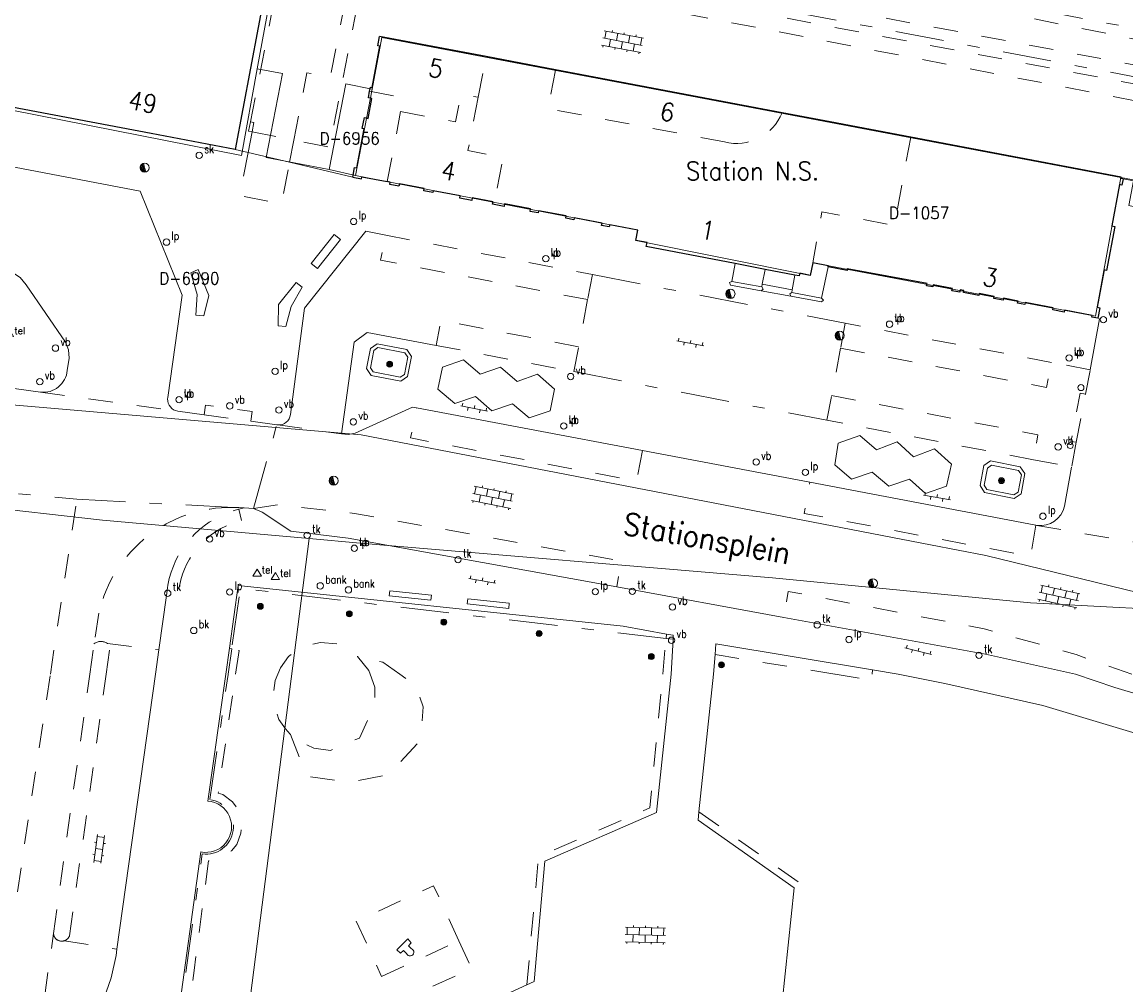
# Model space of a CAD drawing. Header units: metres. Extents: x 132072 to 132715, y 517419 to 517799.
# Tile 17 of 33: x 132429 to 132520, y 517474 to 517554. Entities that reach past the tile are written whole.
import ezdxf
from ezdxf.enums import TextEntityAlignment as Align
from ezdxf.lldxf.tags import DXFTag

# ---------------------------------------------------------------- set-up
doc = ezdxf.new("R2010")
doc.units = ezdxf.units.M
doc.linetypes.add('NLCS-HIDDEN', pattern=[4, 2, -2])
doc.linetypes.add('XX-HART', pattern=[13, 4, -2, 1, -2, 4])
for name, color, linetype, lineweight in [('GBKN ABRI', 252, 'CONTINUOUS', 13), ('GBKN AS SPOOR', 252, 'XX-HART', 13), ('GBKN FUNCTIE AANDUIDING', 252, 'CONTINUOUS', 13), ('GBKN HEK', 252, 'XX-HART', 13), ('GBKN HOOFDGEBOUW', 250, 'CONTINUOUS', 25), ('GBKN HUISNUMMER', 252, 'CONTINUOUS', 13), ('GBKN HUISNUMMER BEGANE GROND GEEN BGT', 252, 'CONTINUOUS', 13), ('GBKN KANT FUNCTIEVERSCHIL WEG', 252, 'NLCS-HIDDEN', 13), ('GBKN KANT GESLOTEN VERHARDING EIGEN TERREIN', 252, 'CONTINUOUS', 13), ('GBKN KANT OP  OF INRIT', 252, 'NLCS-HIDDEN', 13), ('GBKN KANT OPEN VERHARDING', 252, 'CONTINUOUS', 13), ('GBKN KANT OPEN VERHARDING WEG', 252, 'NLCS-HIDDEN', 13), ('GBKN KANT VERHARDING OVERIG', 252, 'CONTINUOUS', 13), ('GBKN KANT WEGVAK FUNCTIEVERSCHIL', 252, 'NLCS-HIDDEN', 13), ('GBKN KANT WEGVAK HULPLIJN', 252, 'XX-HART', 13), ('GBKN KANT WEGVAK OPEN VERHARDING', 252, 'CONTINUOUS', 13), ('GBKN KUNSTWERK', 252, 'NLCS-HIDDEN', 13), ('GBKN KUNSTWERK DROOG', 252, 'CONTINUOUS', 13), ('GBKN KUNSTWERK INWENDIGE LIJN', 252, 'CONTINUOUS', 13), ('GBKN LUIFEL', 252, 'NLCS-HIDDEN', 13), ('GBKN SPOORRAIL', 252, 'NLCS-HIDDEN', 13), ('GBKN STRAATNAAM', 252, 'CONTINUOUS', 13), ('GBKN VERHARDINGSSYMBOOL', 252, 'CONTINUOUS', 13), ('GBKN VLAKAFSLUITING BEHEER GROEN', 252, 'NLCS-HIDDEN', 13), ('GBKN VLAKAFSLUITING BEHEER WEGEN', 252, 'NLCS-HIDDEN', 13), ('GRENS MAAIVELD', 252, 'NLCS-HIDDEN', 13), ('KADASTER PERCEELNUMMER', 252, 'CONTINUOUS', 13), ('KADASTER PERCEELSGRENS', 252, 'KG-KADASTRAAL', 13), ('THEMA BOOM', 252, 'CONTINUOUS', 13), ('THEMA BRANDKRAAN', 252, 'CONTINUOUS', 13), ('THEMA LICHTMAST', 252, 'CONTINUOUS', 13), ('THEMA RIOOL', 252, 'CONTINUOUS', 13), ('THEMA STRAATMEUBILAIR', 252, 'CONTINUOUS', 13), ('THEMA TEKST BOOMDIAMETER', 252, 'CONTINUOUS', 13), ('WOZ TUSSENMUUR VERDIEPING0', 252, 'NLCS-HIDDEN', 13), ('X-XX-AL-REFERENTIE-G', 7, 'CONTINUOUS', 18)]:
    doc.layers.add(name, color=color, linetype=linetype, lineweight=lineweight)
doc.styles.add('Style-STANDARD', font='STANDARD.shx')
tags = doc.linetypes.add('KG-KADASTRAAL', pattern='A,5.5,-2,["K",Standard,S=1.8,R=0,X=0,Y=-0.9],-2,5.5,-2,[5,NLCS.SHX,S=0.75,R=0,X=0,Y=0],-2', length=19).pattern_tags.tags
tags[6] = DXFTag(74, 10)

# ---------------------------------------------------------------- blocks, each defined once
blk = doc.blocks.new('OV6')
at = {"layer": 'GBKN VERHARDINGSSYMBOOL'}
for p, q in [((0, 0), (0.045, 0)), ((0.0025, 0), (0.0025, 0.005)), ((0.0225, 0), (0.0225, 0.005)), ((0.0325, 0), (0.0325, -0.005)), ((0.0425, 0), (0.0425, 0.005)), ((0.0125, 0), (0.0125, -0.005))]:
    blk.add_line(p, q, dxfattribs=at)
blk = doc.blocks.new('OV4')
at = {"layer": 'GBKN VERHARDINGSSYMBOOL'}
for p, q in [((0, 0.012), (0.066, 0.012)), ((0, 0), (0.066, 0)), ((0.003, 0.012), (0.003, 0)), ((0.013, 0.015), (0.013, 0.012)), ((0.013, 0), (0.013, -0.012)), ((0.023, 0.012), (0.023, 0)), ((0.033, 0.015), (0.033, 0.012)), ((0.033, 0), (0.033, -0.012)), ((0.043, 0.012), (0.043, 0)), ((0.053, 0.015), (0.053, 0.012)), ((0.053, 0), (0.053, -0.012)), ((0.063, 0.012), (0.063, 0)), ((0, -0.012), (0.066, -0.012)), ((0.003, -0.012), (0.003, -0.015)), ((0.023, -0.012), (0.023, -0.015)), ((0.043, -0.012), (0.043, -0.015)), ((0.063, -0.012), (0.063, -0.015))]:
    blk.add_line(p, q, dxfattribs=at)
blk = doc.blocks.new('OV2')
at = {"layer": 'GBKN VERHARDINGSSYMBOOL'}
for p, q in [((0.0031, -0.023), (0.0031, 0.023)), ((0.0031, 0.02), (0.0151, 0.02)), ((0.0151, -0.023), (0.0151, 0.023)), ((0.0001, 0.01), (0.0031, 0.01)), ((0.0031, 0), (0.0151, 0)), ((0.0181, 0.01), (0.0151, 0.01)), ((0.0001, -0.01), (0.0031, -0.01)), ((0.0181, -0.01), (0.0151, -0.01)), ((0.0031, -0.02), (0.0151, -0.02))]:
    blk.add_line(p, q, dxfattribs=at)
blk = doc.blocks.new('vbord')
at = {"layer": 'THEMA STRAATMEUBILAIR'}
blk.add_circle((0, 0), 0.0262, dxfattribs=at)
at = {"layer": 'THEMA STRAATMEUBILAIR', "style": 'Style-STANDARD', "width": 0.9}
blk.add_text('vb', height=0.0675, dxfattribs=at).set_placement((0.0413, 0.0187))
blk = doc.blocks.new('lp')
at = {"layer": 'THEMA LICHTMAST'}
blk.add_circle((0, 0), 0.0262, dxfattribs=at)
at = {"layer": 'THEMA LICHTMAST', "style": 'Style-STANDARD', "width": 0.899999}
blk.add_text('lp', height=0.0675, dxfattribs=at).set_placement((0.0412, 0.0188))
blk = doc.blocks.new('boom')
at = {"layer": 'THEMA BOOM'}
for radius in [0.0243, 0.0172, 0.0112, 0.00446]:
    blk.add_circle((0, 0), radius, dxfattribs=at)
blk = doc.blocks.new('tkolk')
at = {"layer": 'THEMA RIOOL'}
blk.add_circle((0, 0), 0.0262, dxfattribs=at)
at = {"layer": 'THEMA RIOOL', "style": 'Style-STANDARD', "width": 0.9}
blk.add_text('tk', height=0.0675, dxfattribs=at).set_placement((0.0413, 0.0187))
blk = doc.blocks.new('telcel')
at = {"layer": 'THEMA STRAATMEUBILAIR'}
for p, q in [((-0.0347, -0.0207), (0, 0.0376)), ((0.0347, -0.0207), (-0.0347, -0.0207))]:
    blk.add_line(p, q, dxfattribs=at)
at = {"layer": 'THEMA STRAATMEUBILAIR', "flags": 128}
blk.add_lwpolyline([(0.0347, -0.0207), (0, 0.0376)], dxfattribs=at)
at = {"layer": 'THEMA STRAATMEUBILAIR', "style": 'Style-STANDARD'}
blk.add_text('tel', height=0.06, dxfattribs=at).set_placement((0.0824, 0.0626), align=Align.TOP_CENTER)
blk = doc.blocks.new('bank')
at = {"layer": 'THEMA STRAATMEUBILAIR'}
blk.add_circle((0, 0), 0.0262, dxfattribs=at)
at = {"layer": 'THEMA STRAATMEUBILAIR', "style": 'Style-STANDARD', "width": 0.9}
blk.add_text('bank', height=0.0675, dxfattribs=at).set_placement((0.0413, 0.0187))
blk = doc.blocks.new('dwa')
at = {"layer": 'THEMA RIOOL'}
for p, q in [((-0.035, 0.0138), (-0.0232, -0.0296)), ((-0.0296, 0.023), (-0.0141, -0.0348)), ((-0.0236, 0.0292), (-0.0056, -0.0371)), ((-0.0169, 0.0336), (0.0022, -0.0374)), ((-0.0099, 0.0361), (0.0097, -0.0361))]:
    blk.add_line(p, q, dxfattribs=at)
blk.add_circle((0, 0), 0.0375, dxfattribs=at)
blk = doc.blocks.new('skolk')
at = {"layer": 'THEMA RIOOL'}
blk.add_circle((0, 0), 0.0262, dxfattribs=at)
at = {"layer": 'THEMA RIOOL', "style": 'Style-STANDARD', "width": 0.9}
blk.add_text('sk', height=0.0675, dxfattribs=at).set_placement((0.0413, 0.0188))
blk = doc.blocks.new('paal')
at = {"layer": 'THEMA STRAATMEUBILAIR'}
blk.add_circle((0, 0), 0.025, dxfattribs=at)
blk = doc.blocks.new('brand')
at = {"layer": 'THEMA BRANDKRAAN'}
blk.add_circle((0, 0), 0.0262, dxfattribs=at)
at = {"layer": 'THEMA BRANDKRAAN', "style": 'Style-STANDARD', "width": 0.899999}
blk.add_text('bk', height=0.0675, dxfattribs=at).set_placement((0.0413, 0.0187))
blk = doc.blocks.new('Ondergrond_20161213')
at = {"layer": 'GBKN ABRI', "flags": 128}
for points in [[(132463.115, 517523.473), (132464.5, 517522.292), (132466.202, 517522.869), (132467.559, 517521.685), (132469.266, 517522.264), (132470.623, 517521.104), (132472.35, 517521.674), (132472.708, 517523.469), (132471.323, 517524.691), (132469.644, 517524.098), (132468.264, 517525.281), (132466.587, 517524.697), (132465.207, 517525.874), (132463.479, 517525.282), (132463.115, 517523.473)], [(132495.79, 517517.242), (132496.07, 517519.02), (132497.838, 517519.653), (132499.215, 517518.467), (132500.924, 517519.128), (132502.278, 517517.9), (132504.006, 517518.549), (132505.386, 517517.291), (132504.997, 517515.469), (132503.262, 517514.882), (132501.931, 517516.044), (132500.233, 517515.47), (132498.854, 517516.627), (132497.177, 517516.044), (132495.79, 517517.242)]]:
    blk.add_lwpolyline(points, dxfattribs=at)
at = {"layer": 'GBKN AS SPOOR', "flags": 128}
for points in [[(132631.087, 517531.882), (132457.38, 517565.315)], [(132456.622, 517561.387), (132481.595, 517556.575), (132624.422, 517529.41), (132689.781, 517517.296), (132703.623, 517515.073), (132706.284, 517514.672)]]:
    blk.add_lwpolyline(points, dxfattribs=at)
at = {"layer": 'GBKN HEK', "flags": 128}
for points in [[(132481.901, 517502.948), (132446.849, 517507.07), (132446.139, 517502.088)], [(132482.475, 517502.881), (132481.901, 517502.948)], [(132445.842, 517500), (132446.139, 517502.088)], [(132444.327, 517489.683), (132445.838, 517499.972), (132445.842, 517500)], [(132443.374, 517460.32), (132440.325, 517460.659), (132443.712, 517485.196)]]:
    blk.add_lwpolyline(points, dxfattribs=at)
at = {"layer": 'GBKN HEK'}
blk.add_arc((132444.01, 517487.441), 2.264, 262.4502, 81.94084, dxfattribs=at)
at = {"layer": 'GBKN HOOFDGEBOUW', "flags": 128}
for points in [[(132449.583, 517559.963), (132446.422, 517543.215)], [(132439.499, 517544.521), (132398.667, 517552.227)], [(132457.49, 517548.001), (132457.554, 517548.336), (132457.71, 517548.306), (132458.333, 517551.696), (132458.158, 517551.729), (132458.307, 517552.515)], [(132467.081, 517550.849), (132458.307, 517552.515)], [(132472.796, 517549.764), (132467.081, 517550.849)], [(132491.449, 517546.222), (132472.796, 517549.764)], [(132456.101, 517540.936), (132456.25, 517541.723), (132456.434, 517541.688), (132457.044, 517544.897), (132456.887, 517544.927), (132457.057, 517545.825), (132457.367, 517545.766), (132457.679, 517547.405), (132457.388, 517547.461), (132457.49, 517548.001)], [(132502.036, 517544.211), (132495.408, 517545.47), (132491.449, 517546.222)], [(132446.422, 517543.215), (132439.499, 517544.521)], [(132519.524, 517540.782), (132519.353, 517540.815), (132519.37, 517540.92), (132502.036, 517544.211)], [(132456.101, 517540.936), (132456.823, 517540.798), (132456.853, 517540.955), (132458.931, 517540.56)], [(132467.734, 517538.678), (132467.617, 517538.7), (132467.656, 517538.902), (132465.938, 517539.229), (132465.894, 517538.997), (132464.906, 517539.185), (132464.944, 517539.387), (132462.724, 517539.809), (132462.696, 517539.661), (132461.946, 517539.804), (132461.979, 517539.979), (132459.94, 517540.367), (132459.905, 517540.186), (132459.159, 517540.328), (132459.194, 517540.51), (132458.931, 517540.56)], [(132519.524, 517540.782), (132519.427, 517540.271), (132519.242, 517540.306), (132518.592, 517536.903), (132518.84, 517536.856), (132518.151, 517533.247), (132517.981, 517533.28), (132517.395, 517530.209), (132517.6, 517530.17), (132517.434, 517529.302)], [(132487.575, 517533.806), (132480.271, 517535.203), (132480.334, 517535.531), (132479.414, 517535.707), (132479.578, 517536.562), (132477.257, 517537.006), (132477.221, 517536.821), (132476.593, 517536.941), (132476.63, 517537.135), (132474.331, 517537.575), (132474.3, 517537.413), (132473.642, 517537.539), (132473.679, 517537.729), (132471.4, 517538.165), (132471.363, 517537.974), (132470.708, 517538.1), (132470.748, 517538.309), (132468.604, 517538.719), (132468.565, 517538.519), (132467.734, 517538.678)], [(132490.043, 517533.334), (132487.575, 517533.806)], [(132493.97, 517533.882), (132493.77, 517532.84), (132492.902, 517533.006), (132492.862, 517532.795), (132492.497, 517532.865)], [(132495.237, 517533.546), (132495.255, 517533.636), (132493.97, 517533.882)], [(132492.497, 517532.865), (132490.043, 517533.334)], [(132517.434, 517529.302), (132516.964, 517529.392), (132516.992, 517529.536), (132514.704, 517529.973), (132514.674, 517529.816), (132513.739, 517529.994), (132513.771, 517530.164), (132511.46, 517530.605), (132511.426, 517530.427), (132510.839, 517530.539), (132510.874, 517530.719), (132509.678, 517530.947), (132509.649, 517530.79), (132508.876, 517530.938), (132508.909, 517531.111), (132507.688, 517531.344), (132507.656, 517531.18), (132506.384, 517531.423), (132506.417, 517531.597), (132506.117, 517531.654), (132506.077, 517531.445), (132505.437, 517531.568), (132505.474, 517531.758), (132503.891, 517532.062), (132503.858, 517531.891), (132503.35, 517531.989), (132503.386, 517532.178), (132496.818, 517533.376), (132496.794, 517533.248), (132495.237, 517533.546)]]:
    blk.add_lwpolyline(points, dxfattribs=at)
at = {"layer": 'GBKN KANT FUNCTIEVERSCHIL WEG', "flags": 128}
for points in [[(132475.434, 517530.843), (132458.393, 517534.082), (132458.814, 517536.152)], [(132475.828, 517532.9), (132475.434, 517530.843)], [(132475.434, 517530.843), (132474.693, 517526.967)], [(132474.693, 517526.967), (132463.367, 517529.128), (132462.966, 517527.071)], [(132496.648, 517528.9), (132496.258, 517526.841)], [(132474.299, 517524.909), (132474.693, 517526.967)], [(132496.258, 517526.841), (132495.526, 517522.945)], [(132496.258, 517526.841), (132513.221, 517523.608), (132513.623, 517525.674)], [(132495.142, 517520.906), (132495.526, 517522.945)], [(132495.526, 517522.945), (132512.513, 517519.718), (132512.155, 517517.656)], [(132515.666, 517519.095), (132516.419, 517523.044)], [(132479.953, 517518.408), (132479.476, 517515.896), (132460.863, 517519.451), (132461.339, 517521.935)], [(132449.927, 517520.522), (132455.167, 517519.787)], [(132512.349, 517512.265), (132511.897, 517509.705), (132493.27, 517513.239), (132493.725, 517515.798)], [(132447.923, 517513.651), (132449.984, 517513.958), (132456.408, 517513.212), (132478.223, 517509.311), (132477.83, 517507.182)], [(132520.24, 517500), (132515.657, 517501.61), (132508.091, 517503.741), (132491.958, 517506.816), (132491.598, 517504.675)], [(132435.192, 517505.018), (132434.793, 517502.504)], [(132416.638, 517461.324), (132418.851, 517461.611), (132420.098, 517461.913), (132421.31, 517462.332), (132422.687, 517462.959), (132423.998, 517463.714), (132425.238, 517464.579), (132427.11, 517466.214), (132428.335, 517467.727), (132429.493, 517469.788), (132430.042, 517471.067), (132430.475, 517472.391), (132430.769, 517473.752), (132431.458, 517478.648)]]:
    blk.add_lwpolyline(points, dxfattribs=at)
at = {"layer": 'GBKN KANT FUNCTIEVERSCHIL WEG'}
blk.add_arc((132446.096, 517502.562), 11.177, 89.07029, 167.30394, dxfattribs=at)
at = {"layer": 'GBKN KANT GESLOTEN VERHARDING EIGEN TERREIN', "flags": 128}
blk.add_lwpolyline([(132460.908, 517477.407), (132460.693, 517477.646), (132460.923, 517477.876), (132460.623, 517478.196), (132459.73, 517477.298), (132460.02, 517477.029), (132460.281, 517477.252), (132460.529, 517477.003)], dxfattribs=at)
at = {"layer": 'GBKN KANT GESLOTEN VERHARDING EIGEN TERREIN'}
blk.add_arc((132460.824, 517477.106), 0.312, 199.3056, 74.35189, dxfattribs=at)
at = {"layer": 'GBKN KANT OP  OF INRIT', "flags": 128}
for points in [[(132516.419, 517523.044), (132515.989, 517523.136), (132515.234, 517519.166), (132515.666, 517519.095)], [(132447.702, 517520.828), (132447.811, 517521.621), (132443.977, 517522.148), (132443.868, 517521.355)], [(132446.943, 517512.666), (132446.707, 517513.589)], [(132441.818, 517507.206), (132441.878, 517507.495), (132441.95, 517507.781)]]:
    blk.add_lwpolyline(points, dxfattribs=at)
at = {"layer": 'GBKN KANT OP  OF INRIT', "extrusion": (0, 0, -1)}
blk.add_arc((-132448.627, 517505.95), 6.924, 15.33238, 75.92044, dxfattribs=at)
at = {"layer": 'GBKN KANT OPEN VERHARDING', "flags": 128}
for points in [[(132446.422, 517543.215), (132447.488, 517542.964)], [(132447.488, 517542.964), (132450.897, 517542.161)], [(132450.897, 517542.161), (132456.101, 517540.936)], [(132432.597, 517525.008), (132432.738, 517526.013), (132432.708, 517526.693), (132432.456, 517527.326), (132429.216, 517532.064), (132428.723, 517532.657), (132428.076, 517533.078), (132426.149, 517533.455)], [(132423.872, 517524.126), (132430.393, 517523.221)], [(132446.676, 517507.292), (132445.943, 517502.136)], [(132481.936, 517503.306), (132478.361, 517503.957), (132446.676, 517507.292)], [(132482.494, 517503.204), (132481.936, 517503.306)], [(132482.303, 517500), (132482.475, 517502.881)], [(132482.475, 517502.881), (132482.494, 517503.204)], [(132445.943, 517502.136), (132445.64, 517500)], [(132485.988, 517502.498), (132485.926, 517501.614)], [(132498.903, 517500.352), (132485.988, 517502.498)], [(132485.926, 517501.614), (132485.813, 517500)], [(132501.019, 517500), (132498.903, 517500.352)], [(132444.156, 517489.55), (132445.64, 517500)], [(132482.303, 517499.999), (132481.096, 517488.616), (132471.928, 517484.597), (132471.037, 517474.709)], [(132482.303, 517499.999), (132482.303, 517500)], [(132485.813, 517499.999), (132484.605, 517488.675)], [(132485.813, 517500), (132485.813, 517499.999)], [(132524.716, 517493.886), (132512.905, 517497.434), (132504.848, 517499.231), (132501.019, 517500)], [(132484.605, 517488.675), (132484.532, 517487.986), (132492.448, 517482.398)], [(132440.155, 517460.527), (132443.584, 517485.37)], [(132492.448, 517482.398), (132491.444, 517472.97)], [(132471.037, 517474.709), (132470.444, 517474.435)], [(132470.444, 517474.435), (132451.144, 517465.54), (132448.983, 517466.736), (132443.631, 517463.153), (132443.435, 517460.992)]]:
    blk.add_lwpolyline(points, dxfattribs=at)
at = {"layer": 'GBKN KANT OPEN VERHARDING'}
for centre, radius, start, end in [((132430.615, 517525.2), 1.991, 263.59672, 354.47346), ((132444.009, 517487.441), 2.114, 258.39213, 86.02371)]:
    blk.add_arc(centre, radius, start, end, dxfattribs=at)
at = {"layer": 'GBKN KANT OPEN VERHARDING WEG', "flags": 128}
for points in [[(132516.419, 517523.044), (132516.821, 517525.066)], [(132515.666, 517519.095), (132515.281, 517517.059)], [(132434.443, 517500), (132434.793, 517502.504)], [(132435.798, 517500), (132436.124, 517502.327), (132436.018, 517502.441), (132435.901, 517502.533)], [(132431.458, 517478.648), (132434.443, 517500)], [(132432.783, 517478.465), (132435.798, 517500)]]:
    blk.add_lwpolyline(points, dxfattribs=at)
at = {"layer": 'GBKN KANT OPEN VERHARDING WEG'}
blk.add_arc((132435.368, 517501.732), 0.962, 56.34221, 126.65634, dxfattribs=at)
at = {"layer": 'GBKN KANT OPEN VERHARDING WEG', "extrusion": (0, 0, -1)}
for centre, radius, start, end in [((-132432.139, 517478.7), 0.683, 253.98602, 355.64366), ((-132432.142, 517478.699), 0.682, 200.09427, 254.21558)]:
    blk.add_arc(centre, radius, start, end, dxfattribs=at)
at = {"layer": 'GBKN KANT VERHARDING OVERIG', "flags": 128}
for points in [[(132457.244, 517525.183), (132457.609, 517524.599), (132460.055, 517524.126), (132460.617, 517524.506), (132460.93, 517526.163), (132460.554, 517526.725), (132458.111, 517527.205), (132457.559, 517526.823), (132457.244, 517525.183)], [(132507.749, 517515.534), (132508.114, 517514.95), (132510.56, 517514.477), (132511.122, 517514.857), (132511.435, 517516.514), (132511.059, 517517.076), (132508.616, 517517.556), (132508.064, 517517.174), (132507.749, 517515.534)]]:
    blk.add_lwpolyline(points, dxfattribs=at)
at = {"layer": 'GBKN KANT WEGVAK FUNCTIEVERSCHIL', "flags": 128}
for points in [[(132458.814, 517536.152), (132475.828, 517532.9)], [(132513.623, 517525.674), (132496.648, 517528.9)], [(132462.966, 517527.071), (132474.299, 517524.909)], [(132516.821, 517525.066), (132513.623, 517525.674)], [(132443.868, 517521.355), (132447.702, 517520.828)], [(132512.155, 517517.656), (132495.142, 517520.906)], [(132512.155, 517517.656), (132515.281, 517517.059)], [(132447.152, 517513.689), (132446.715, 517513.722), (132446.277, 517513.737)], [(132440.87, 517507.319), (132440.926, 517507.6), (132440.992, 517507.879)]]:
    blk.add_lwpolyline(points, dxfattribs=at)
at = {"layer": 'GBKN KANT WEGVAK FUNCTIEVERSCHIL', "extrusion": (0, 0, -1)}
blk.add_arc((-132448.667, 517505.912), 7.923, 14.374, 75.67614, dxfattribs=at)
at = {"layer": 'GBKN KANT WEGVAK HULPLIJN', "flags": 128}
for points in [[(132475.828, 517532.9), (132496.648, 517528.9)], [(132474.299, 517524.909), (132495.142, 517520.906)], [(132447.923, 517513.651), (132449.842, 517520.534)], [(132422.601, 517515.421), (132433.382, 517514.399)], [(132433.382, 517514.399), (132446.277, 517513.737)]]:
    blk.add_lwpolyline(points, dxfattribs=at)
at = {"layer": 'GBKN KANT WEGVAK OPEN VERHARDING', "flags": 128}
for points in [[(132350.909, 517556.538), (132438.602, 517539.768)], [(132519.524, 517540.782), (132520.379, 517540.615), (132519.987, 517538.581), (132522.771, 517537.972), (132523.156, 517540.042), (132533.914, 517537.977)], [(132438.602, 517539.768), (132442.054, 517531.204), (132440.871, 517522.787), (132440.859, 517522.661)], [(132450.967, 517521.385), (132452.13, 517530.148), (132457.177, 517536.465), (132458.814, 517536.152)], [(132517.434, 517529.302), (132517.596, 517529.271), (132516.821, 517525.066)], [(132462.966, 517527.071), (132457.276, 517528.136), (132456.219, 517527.344), (132455.167, 517519.787)], [(132455.167, 517519.787), (132455.736, 517519.725), (132456.296, 517519.845), (132461.015, 517521.996), (132461.339, 517521.935)], [(132461.339, 517521.935), (132479.953, 517518.408)], [(132443.868, 517521.355), (132441.69, 517521.654)], [(132447.702, 517520.828), (132449.842, 517520.534)], [(132449.842, 517520.534), (132449.927, 517520.522)], [(132479.953, 517518.408), (132493.725, 517515.798)], [(132515.281, 517517.059), (132514.699, 517513.841)], [(132512.349, 517512.265), (132493.725, 517515.798)], [(132446.707, 517513.589), (132447.152, 517513.689)], [(132447.152, 517513.689), (132447.923, 517513.651)], [(132447.923, 517513.651), (132448.632, 517513.347), (132451.007, 517511.785), (132455.715, 517511.208), (132477.83, 517507.182)], [(132512.436, 517512.25), (132512.349, 517512.265)], [(132440.137, 517501.999), (132440.765, 517506.478), (132440.807, 517506.9), (132440.87, 517507.319)], [(132477.83, 517507.182), (132491.598, 517504.675)], [(132491.598, 517504.675), (132508.204, 517501.651), (132515.621, 517500)], [(132439.857, 517500), (132440.137, 517501.999)], [(132436.682, 517477.352), (132439.857, 517500)], [(132595.231, 517485.218), (132576.936, 517486.837), (132560.721, 517488.289), (132554.802, 517489.093), (132547.368, 517490.56), (132542.166, 517491.926), (132518.836, 517498.892), (132515.621, 517500)], [(132428.874, 517464.369), (132429.068, 517464.613), (132429.289, 517464.833), (132430.279, 517465.649), (132431.648, 517466.958), (132433.24, 517468.853), (132434.289, 517470.468), (132435.385, 517472.631), (132436.208, 517474.999), (132436.609, 517476.831), (132436.682, 517477.352)]]:
    blk.add_lwpolyline(points, dxfattribs=at)
at = {"layer": 'GBKN KANT WEGVAK OPEN VERHARDING'}
for centre, radius, start, end in [((132441.842, 517522.626), 0.983, 177.93462, 261.12588), ((132450.005, 517521.486), 0.967, 265.35479, 354.01751)]:
    blk.add_arc(centre, radius, start, end, dxfattribs=at)
at = {"layer": 'GBKN KANT WEGVAK OPEN VERHARDING', "extrusion": (0, 0, -1)}
blk.add_arc((-132512.71, 517514.265), 2.034, 192.03849, 277.74332, dxfattribs=at)
at = {"layer": 'GBKN KUNSTWERK', "flags": 128}
for points in [[(132451.251, 517543.978), (132452.333, 517549.524), (132454.257, 517549.148), (132455.991, 517558.122)], [(132447.675, 517545.491), (132449.492, 517554.805)], [(132447.816, 517544.648), (132447.488, 517542.964)], [(132447.816, 517544.648), (132447.969, 517545.433), (132447.675, 517545.491)], [(132451.251, 517543.978), (132450.897, 517542.161)], [(132447.488, 517542.964), (132446.792, 517539.397), (132450.227, 517538.727), (132450.897, 517542.161)]]:
    blk.add_lwpolyline(points, dxfattribs=at)
at = {"layer": 'GBKN KUNSTWERK DROOG', "flags": 128}
for points in [[(132452.679, 517533.809), (132453.19, 517533.4), (132455.098, 517535.785), (132454.579, 517536.197), (132452.679, 517533.809)], [(132487.575, 517533.806), (132487.309, 517532.337)], [(132442.765, 517533.051), (132443.368, 517533.314), (132444.263, 517531.183), (132443.838, 517529.506), (132443.179, 517529.564), (132443.287, 517531.256), (132442.765, 517533.051)], [(132495.237, 517533.546), (132494.697, 517530.966)], [(132449.952, 517528.696), (132450.596, 517528.614), (132451.028, 517530.288), (132451.947, 517531.858), (132451.437, 517532.255), (132449.986, 517530.434), (132449.952, 517528.696)], [(132489.733, 517531.57), (132487.193, 517532.044), (132487.107, 517532.242), (132487.309, 517532.337)], [(132492.168, 517531.123), (132489.733, 517531.57)], [(132492.168, 517531.123), (132494.706, 517530.655), (132494.855, 517530.798), (132494.697, 517530.966)], [(132457.549, 517525.234), (132457.777, 517524.883), (132460.008, 517524.448), (132460.363, 517524.675), (132460.622, 517526.099), (132460.389, 517526.46), (132458.178, 517526.893), (132457.825, 517526.651), (132457.549, 517525.234)], [(132508.075, 517515.553), (132508.303, 517515.202), (132510.534, 517514.767), (132510.889, 517514.994), (132511.148, 517516.418), (132510.915, 517516.779), (132508.704, 517517.212), (132508.351, 517516.97), (132508.075, 517515.553)], [(132459.107, 517506.456), (132459.151, 517506.874), (132462.572, 517506.514), (132462.528, 517506.096), (132459.107, 517506.456)], [(132465.521, 517505.781), (132465.565, 517506.198), (132468.986, 517505.838), (132468.942, 517505.421), (132465.521, 517505.781)]]:
    blk.add_lwpolyline(points, dxfattribs=at)
at = {"layer": 'GBKN KUNSTWERK INWENDIGE LIJN', "flags": 128}
for points in [[(132489.816, 517532.12), (132490.043, 517533.334)], [(132492.279, 517531.654), (132492.497, 517532.865)], [(132489.769, 517531.887), (132487.309, 517532.337)], [(132489.769, 517531.887), (132489.816, 517532.12)], [(132492.279, 517531.654), (132489.816, 517532.12)], [(132489.769, 517531.887), (132489.879, 517531.714), (132489.733, 517531.57)], [(132492.168, 517531.123), (132492.077, 517531.305), (132492.24, 517531.428)], [(132492.24, 517531.428), (132492.279, 517531.654)], [(132494.697, 517530.966), (132492.24, 517531.428)]]:
    blk.add_lwpolyline(points, dxfattribs=at)
at = {"layer": 'GBKN LUIFEL', "flags": 128}
for points in [[(132455.991, 517558.122), (132457.027, 517557.92), (132454.196, 517543.404), (132451.251, 517543.978)], [(132447.675, 517545.491), (132447.522, 517544.705), (132447.816, 517544.648)], [(132447.816, 517544.648), (132451.251, 517543.978)]]:
    blk.add_lwpolyline(points, dxfattribs=at)
at = {"layer": 'GBKN SPOORRAIL', "flags": 128}
for points in [[(132457.231, 517564.544), (132500, 517556.435), (132523.555, 517551.662), (132579.233, 517541.193), (132614.535, 517534.452), (132639.058, 517529.983), (132647.389, 517528.653), (132672.957, 517524.844), (132679.54, 517523.687)], [(132456.768, 517562.146), (132675.233, 517521.058), (132694.636, 517517.569), (132704.372, 517515.945), (132706.284, 517515.689)], [(132456.486, 517560.685), (132627.631, 517528.353), (132674.938, 517519.486), (132694.372, 517515.99), (132704.135, 517514.362), (132706.284, 517514.074)]]:
    blk.add_lwpolyline(points, dxfattribs=at)
at = {"layer": 'GBKN VLAKAFSLUITING BEHEER GROEN', "flags": 128}
for points in [[(132481.617, 517500), (132481.901, 517502.948)], [(132481.901, 517502.948), (132481.936, 517503.306)], [(132445.943, 517502.136), (132446.139, 517502.088)], [(132446.459, 517500), (132446.744, 517501.94), (132446.139, 517502.088)], [(132449.927, 517500), (132450.147, 517500.524), (132450.809, 517501.463), (132451.903, 517502.261), (132453.451, 517502.617), (132454.998, 517502.47), (132456.496, 517501.469)], [(132459.98, 517500), (132458.587, 517500.991), (132456.496, 517501.469)], [(132456.496, 517501.469), (132457.422, 517500.303), (132457.534, 517500)], [(132485.926, 517501.614), (132495.822, 517500)], [(132498.871, 517500), (132498.903, 517500.352)], [(132443.435, 517460.992), (132442.614, 517461.064), (132441.09, 517461.248), (132443.036, 517475.6), (132444.226, 517484.638), (132444.912, 517484.719), (132445.573, 517485.122), (132446.112, 517485.468), (132446.561, 517485.98), (132446.892, 517486.898), (132446.952, 517487.438), (132446.944, 517487.784), (132446.832, 517488.259), (132446.596, 517488.947), (132446.191, 517489.477), (132445.396, 517490.105), (132445.022, 517490.202), (132446.459, 517500)], [(132450.97, 517495.044), (132450.941, 517495.064), (132450.565, 517495.503), (132450.012, 517496.277), (132449.594, 517497.7), (132449.582, 517498.537), (132449.708, 517499.478), (132449.927, 517500)], [(132450.97, 517495.044), (132452.315, 517491.607), (132455.72, 517491.099), (132459.065, 517491.726), (132461.664, 517494.535), (132461.903, 517497.315), (132461.276, 517499.078), (132459.98, 517500)], [(132457.534, 517500), (132457.93, 517498.929), (132457.9, 517497.494), (132456.646, 517494.745), (132454.258, 517493.729)], [(132470.444, 517474.435), (132471.391, 517484.967), (132480.558, 517488.993), (132481.617, 517500)], [(132495.822, 517500), (132498.826, 517499.51), (132498.871, 517500)], [(132454.258, 517493.729), (132452.907, 517493.913), (132452.029, 517494.31), (132450.97, 517495.044)], [(132484.605, 517488.675), (132492.811, 517482.873), (132492.448, 517482.398)], [(132464.842, 517478.037), (132462.757, 517482.582), (132456.394, 517479.663), (132458.479, 517475.118)], [(132464.842, 517478.037), (132465.884, 517475.765), (132459.521, 517472.846), (132458.479, 517475.118)], [(132458.479, 517475.118), (132464.842, 517478.037)]]:
    blk.add_lwpolyline(points, dxfattribs=at)
at = {"layer": 'GBKN VLAKAFSLUITING BEHEER WEGEN', "flags": 128}
for points in [[(132430.393, 517523.221), (132441.69, 517521.654)], [(132431.202, 517500), (132433.382, 517514.399)], [(132512.436, 517512.25), (132526.149, 517509.883)], [(132435.901, 517502.533), (132440.137, 517501.999)], [(132427.888, 517478.111), (132431.202, 517500)], [(132432.328, 517478.043), (132436.682, 517477.352)]]:
    blk.add_lwpolyline(points, dxfattribs=at)
at = {"layer": 'GRENS MAAIVELD', "flags": 128}
blk.add_lwpolyline([(132459.798, 517558.957), (132521.173, 517547.09), (132582.094, 517535.567), (132667.722, 517519.545), (132704.153, 517513.083), (132706.284, 517512.756)], dxfattribs=at)
at = {"layer": 'KADASTER PERCEELSGRENS', "flags": 128}
for points in [[(132448.243, 517549.846), (132450.07, 517559.87), (132430.302, 517563.635), (132430.12, 517562.98), (132401.842, 517569.051)], [(132400.914, 517564.119), (132398.667, 517552.227), (132446.941, 517542.697), (132448.243, 517549.846)], [(132457.685, 517548.178), (132458.502, 517552.414), (132519.351, 517540.901)], [(132448.243, 517549.846), (132450.313, 517549.446), (132448.978, 517542.546), (132454.158, 517541.544)], [(132454.158, 517541.544), (132455.522, 517548.597), (132457.685, 517548.178)], [(132456.313, 517541.059), (132457.685, 517548.178)], [(132292.298, 517543.858), (132304.358, 517540.518), (132323.246, 517538.569), (132322.93, 517536.453), (132355.226, 517532.015), (132387.036, 517527.745), (132424.814, 517522.461), (132456.801, 517519.697), (132503.668, 517510.649), (132508.228, 517509.775), (132527.581, 517505.04)], [(132454.158, 517541.544), (132456.313, 517541.059)], [(132479.578, 517536.562), (132456.313, 517541.059)], [(132519.351, 517540.901), (132517.263, 517529.485), (132493.97, 517533.882), (132493.77, 517532.84), (132479.414, 517535.707), (132479.578, 517536.562)], [(132519.351, 517540.901), (132533.839, 517538.174)], [(132267.995, 517535.316), (132303.058, 517530.228), (132334.271, 517525.804), (132363.228, 517521.827), (132391.241, 517518.061), (132414.119, 517515.102), (132435.497, 517512.682), (132452.518, 517511.168)], [(132452.518, 517511.168), (132444.084, 517445.498)], [(132452.518, 517511.168), (132456.718, 517510.795), (132490.668, 517507.922), (132511.904, 517505.877), (132527.581, 517505.04)]]:
    blk.add_lwpolyline(points, dxfattribs=at)
at = {"layer": 'WOZ TUSSENMUUR VERDIEPING0', "flags": 128}
for points in [[(132466.434, 517547.504), (132467.081, 517550.849)], [(132486.711, 517543.82), (132472.191, 517546.568), (132472.796, 517549.764)], [(132457.49, 517548.001), (132460.263, 517547.454), (132460.044, 517546.322)], [(132460.044, 517546.322), (132464.564, 517545.466), (132465.01, 517547.774), (132466.434, 517547.504)], [(132466.434, 517547.504), (132465.587, 517543.12), (132468.484, 517542.558), (132467.734, 517538.678)], [(132458.931, 517540.56), (132460.044, 517546.322)], [(132502.036, 517544.211), (132500.713, 517536.947), (132494.734, 517538.078), (132493.97, 517533.882)]]:
    blk.add_lwpolyline(points, dxfattribs=at)
at = {"layer": 'WOZ TUSSENMUUR VERDIEPING0'}
blk.add_arc((132487.691, 517547.76), 4.06, 256.02769, 337.73913, dxfattribs=at)
at = {"layer": 'GBKN VERHARDINGSSYMBOOL', "zscale": 10}
for name, p, xscale, yscale, rotation in [('OV4', (132476.695, 517552.391), 50, 50, 349.2183832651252), ('OV6', (132482.785, 517527.443), 50, 50, 349.5106101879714), ('OV6', (132464.989, 517522.084), 49.99999999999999, 49.99999999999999, 348.8136707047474), ('OV4', (132465.988, 517514.888), 50.00000000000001, 50.00000000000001, 348.701299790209), ('OV6', (132503.087, 517514.744), 49.99999999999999, 49.99999999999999, 349.982065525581), ('OV6', (132465.65, 517507.886), 50, 50, 349.6900296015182), ('OV4', (132512.626, 517506.753), 50, 50, 347.5209281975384), ('OV6', (132501.568, 517502.166), 50.00000000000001, 50.00000000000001, 346.2971100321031), ('OV2', (132435.674, 517485.55), 50.00000000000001, 50.00000000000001, 172.5340259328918), ('OV4', (132478.54, 517478.568), 50.00000000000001, 50.00000000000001, 358.4533897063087)]:
    blk.add_blockref(name, p, dxfattribs=dict(at, xscale=xscale, yscale=yscale, rotation=rotation))
at = {"layer": 'THEMA BOOM', "xscale": 10, "yscale": 10}
for p in [(132459.137, 517525.521), (132509.513, 517515.936), (132448.492, 517505.583), (132455.819, 517504.972), (132463.603, 517504.288), (132471.443, 517503.35), (132480.682, 517501.451), (132486.457, 517500.767)]:
    blk.add_blockref('boom', p, dxfattribs=at)
at = {"layer": 'THEMA BRANDKRAAN', "xscale": 10, "yscale": 10}
blk.add_blockref('brand', (132443.011, 517503.6), dxfattribs=at)
at = {"layer": 'THEMA LICHTMAST', "xscale": 10, "yscale": 10}
for p in [(132456.177, 517537.278), (132440.764, 517535.577), (132471.997, 517534.214), (132500.296, 517528.818), (132515.084, 517526.036), (132449.707, 517524.939), (132441.8, 517522.599), (132473.472, 517520.432), (132493.37, 517516.616), (132512.924, 517513.003), (132456.235, 517510.369), (132445.962, 517506.771), (132476.078, 517506.791), (132496.954, 517502.85)]:
    blk.add_blockref('lp', p, dxfattribs=at)
at = {"layer": 'THEMA RIOOL', "xscale": 10, "yscale": 10}
for name, p in [('skolk', (132443.459, 517542.72)), ('dwa', (132438.96, 517541.698)), ('dwa', (132487.198, 517531.318)), ('dwa', (132496.193, 517527.876)), ('dwa', (132454.535, 517515.927)), ('tkolk', (132452.347, 517511.436)), ('tkolk', (132464.77, 517509.426)), ('tkolk', (132440.867, 517506.664)), ('tkolk', (132479.123, 517506.82)), ('dwa', (132498.925, 517507.485)), ('tkolk', (132494.34, 517504.062)), ('tkolk', (132507.658, 517501.551))]:
    blk.add_blockref(name, p, dxfattribs=at)
at = {"layer": 'THEMA STRAATMEUBILAIR', "xscale": 10, "yscale": 10}
for name, p in [('vbord', (132471.997, 517534.214)), ('vbord', (132517.905, 517529.192)), ('vbord', (132500.296, 517528.818)), ('telcel', (132427.858, 517527.96)), ('vbord', (132431.622, 517526.849)), ('vbord', (132515.084, 517526.036)), ('vbord', (132430.337, 517524.086)), ('vbord', (132474.047, 517524.506)), ('paal', (132516.05, 517523.597)), ('vbord', (132441.8, 517522.599)), ('vbord', (132445.973, 517522.093)), ('vbord', (132450.02, 517521.756)), ('vbord', (132456.152, 517520.774)), ('vbord', (132473.472, 517520.432)), ('vbord', (132514.18, 517518.717)), ('vbord', (132489.318, 517517.472)), ('paal', (132515.171, 517518.827)), ('vbord', (132444.313, 517511.126)), ('vbord', (132456.235, 517510.369)), ('telcel', (132448.229, 517508.265)), ('telcel', (132449.731, 517507.992)), ('bank', (132453.424, 517507.271)), ('bank', (132455.745, 517506.941)), ('vbord', (132482.421, 517505.533)), ('vbord', (132482.35, 517502.793))]:
    blk.add_blockref(name, p, dxfattribs=at)
at = {"layer": 'GBKN FUNCTIE AANDUIDING', "style": 'Style-STANDARD'}
blk.add_text('Station N.S.', height=1.5, dxfattribs=at).set_placement((132489.015, 517541.439), align=Align.MIDDLE_CENTER)
at = {"layer": 'GBKN HUISNUMMER', "style": 'Style-STANDARD'}
blk.add_text('49', height=1.5, rotation=349.17909, dxfattribs=at).set_placement((132438.819, 517547.098), align=Align.MIDDLE_CENTER)
at = {"layer": 'GBKN HUISNUMMER BEGANE GROND GEEN BGT', "style": 'Style-STANDARD'}
for s, p in [('5', (132462.954, 517549.887)), ('6', (132482.007, 517546.292)), ('4', (132464.002, 517541.445)), ('1', (132485.336, 517536.549)), ('3', (132508.591, 517532.665))]:
    blk.add_text(s, height=1.5, rotation=349.17909, dxfattribs=at).set_placement(p, align=Align.MIDDLE_CENTER)
at = {"layer": 'GBKN STRAATNAAM', "style": 'Style-STANDARD'}
blk.add_text('Stationsplein', height=1.8, rotation=349.59699, dxfattribs=at).set_placement((132485.276, 517511.177), align=Align.MIDDLE_CENTER)
at = {"layer": 'KADASTER PERCEELNUMMER', "style": 'Style-STANDARD'}
for s, p in [('D-6956', (132455.844, 517544.113)), ('D-1057', (132502.727, 517537.979)), ('D-6990', (132442.648, 517532.584))]:
    blk.add_text(s, height=1, dxfattribs=at).set_placement(p, align=Align.MIDDLE_CENTER)
at = {"layer": 'THEMA TEKST BOOMDIAMETER', "style": 'Style-STANDARD'}
for s, p in [('60', (132448.483, 517505.583)), ('45', (132455.814, 517504.972)), ('55', (132463.598, 517504.288)), ('60', (132471.434, 517503.35)), ('25', (132480.677, 517501.451))]:
    blk.add_text(s, height=0.35, dxfattribs=at).set_placement(p, align=Align.MIDDLE_CENTER)

msp = doc.modelspace()

# ---------------------------------------------------------------- block references
at = {"layer": 'X-XX-AL-REFERENTIE-G'}
msp.add_blockref('Ondergrond_20161213', (0, 0), dxfattribs=at)

doc.saveas('drawing.dxf')
